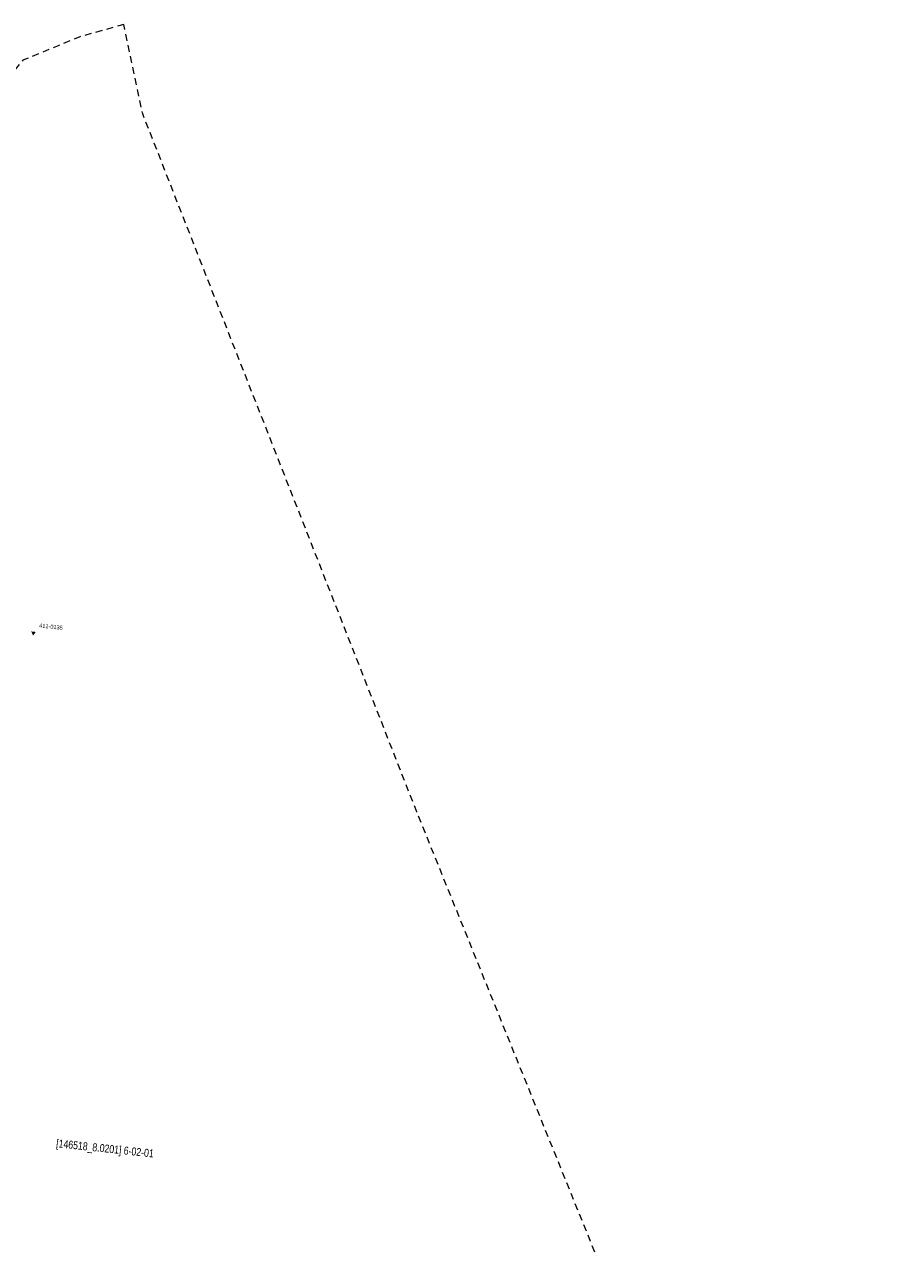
# Model space of a CAD drawing. Header units: millimetres. Extents: x -165388 to 921073, y -295343 to 494042.
# Tile 117 of 117: x 456130 to 649813, y 223454 to 494042. Entities that reach past the tile are written whole.
import ezdxf
from ezdxf.xclip import XClip

# ---------------------------------------------------------------- set-up
doc = ezdxf.new("R2010")
doc.units = ezdxf.units.MM
doc.header["$MEASUREMENT"] = 0
doc.header["$XCLIPFRAME"] = 0
doc.linetypes.add('1.5_1.0', pattern=[2500, 1500, -1000])
doc.layers.add('bg-woz-oz.6640.12006.2023.pge-1_rzut_5_122-Punkt osnowy szczegółowej', color=7, linetype='Continuous')
doc.layers.add('INW_GEO', color=7, linetype='Continuous')
for name, color, linetype, lineweight in [('bg-woz-oz.6640.12006.2023.pge-1_rzut_5_122-Punkt osnowy szczegółowej-Atr103_Nr_pióra__7', 7, 'Continuous', 18), ('bg-woz-oz.6640.12006.2023.pge-1_rzut_5_208-opis obrębu_Nr_pióra__7', 7, 'Continuous', 18), ('bg-woz-oz.6640.12006.2023.pge-1_rzut_5_216-obręb ewidencyjny_Nr_pióra__7', 7, 'Continuous', 18)]:
    doc.layers.add(name, color=color, linetype=linetype, lineweight=lineweight)
doc.styles.add('GENERATED_STYLE_1', font='txt')

# ---------------------------------------------------------------- blocks, each defined once
blk = doc.blocks.new('Rysunek_2_5', base_point=(-8071116842, -4961354755))
at = {"layer": 'bg-woz-oz.6640.12006.2023.pge-1_rzut_5_122-Punkt osnowy szczegółowej', "linetype": 'Continuous', "lineweight": 0, "true_color": 0x000000}
blk.add_hatch(color=18, dxfattribs=at).paths.add_polyline_path([(457640, 359758), (458046, 358844), (458635, 359652)])
at = {"layer": 'bg-woz-oz.6640.12006.2023.pge-1_rzut_5_216-obręb ewidencyjny_Nr_pióra__7', "linetype": '1.5_1.0', "flags": 128}
for points in [[(478132, 494042), (468408, 491320), (463558, 489324), (455785, 486131), (448273, 477289), (430306, 456149), (428510, 454027), (420737, 440577), (419834, 438431), (417784, 433551), (396982, 384091), (377757, 338375), (379393, 333453), (315776, 182205), (314924, 180164), (312041, 173322), (261484, 53112), (241424, 5414), (247901, 2690), (262338, -3378), (273786, -7306), (277549, -8604), (297279, -12200), (317356, -12444), (333270, -10242), (376016, -1353), (389727, 1497), (438417, 11611), (456015, 15272), (480464, 20354), (497620, 23922), (514971, 27529), (529607, 30571), (556370, 36140), (576312, 40274), (589684, 43060), (615140, 48355), (616220, 48582), (634889, 52471), (645165, 54611), (649813, 55573)], [(649813, 55573), (630003, 104725), (542963, 319839), (501048, 426516), (482234, 474456), (478132, 494042)]]:
    blk.add_lwpolyline(points, dxfattribs=at)
at = {"layer": 'bg-woz-oz.6640.12006.2023.pge-1_rzut_5_122-Punkt osnowy szczegółowej-Atr103_Nr_pióra__7', "linetype": 'Continuous', "insert": (459360, 360641), "char_height": 900, "attachment_point": 7, "rotation": 353.90176, "style": 'GENERATED_STYLE_1'}
blk.add_mtext('\\A1;{\\W0.900000x;\\fArial|b0|i0|c238|p38;411-0135}', dxfattribs=at)
at = {"layer": 'bg-woz-oz.6640.12006.2023.pge-1_rzut_5_208-opis obrębu_Nr_pióra__7', "linetype": 'Continuous', "insert": (463029, 245148), "char_height": 1750, "attachment_point": 7, "rotation": 353.90176, "style": 'GENERATED_STYLE_1'}
blk.add_mtext('\\A1;{\\W0.790000x;\\fArial|b0|i0|c238|p38;[146518_8.0201] 6-02-01}', dxfattribs=at)

msp = doc.modelspace()

# ---------------------------------------------------------------- block references
at = {"layer": 'INW_GEO', "color": 151, "linetype": 'Continuous', "lineweight": 13, "true_color": 0x80c2ff}
ref = msp.add_blockref('Rysunek_2_5', (-8071116841.926, -4961354754.727), dxfattribs=at)
XClip(ref).set_block_clipping_path([(-195425.9394250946, -263123.0086484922), (606609.6817159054, -348810.9449165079), (694192.2923495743, 470958.7517303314), (-107843.3287914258, 556646.6879983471)])

doc.saveas('drawing.dxf')
